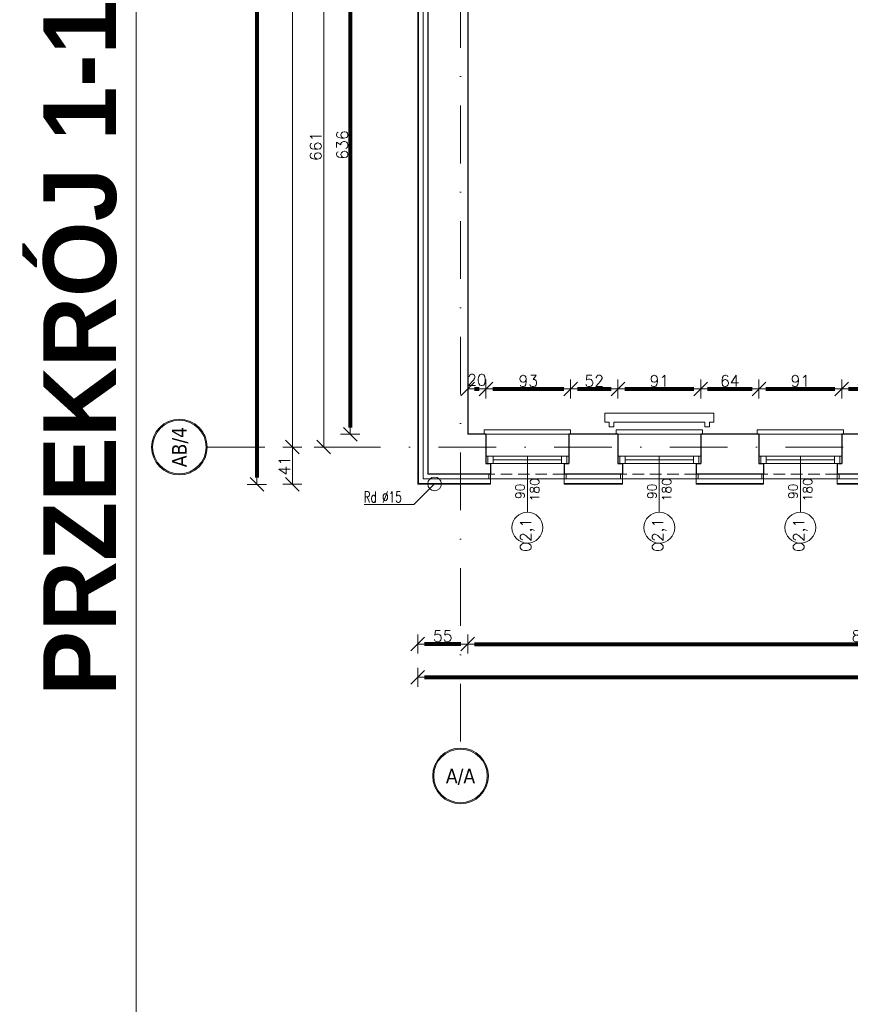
# Model space of a CAD drawing. Header units: metres. Extents: x 7408630 to 15602436, y 5561464 to 13303678.
# Tile 101 of 123: x 7410203 to 7411115, y 5565421 to 5566503. Entities that reach past the tile are written whole.
import ezdxf
from ezdxf.enums import TextEntityAlignment as Align

# ---------------------------------------------------------------- set-up
doc = ezdxf.new("R2010")
doc.units = ezdxf.units.M
doc.header["$MEASUREMENT"] = 0
doc.linetypes.add('DASHDOT', pattern=[25.4, 12.7, -6.35, 0, -6.35])
doc.linetypes.add('HIDDEN', pattern=[9.525, 6.35, -3.175])
for name, color, linetype, lineweight in [('!! 0_ Istn-okna', 6, 'Continuous', 13), ('!! 0_ Istn-sciany', 3, 'Continuous', 30), ('!! 0_ Istn-widok', 1, 'Continuous', 15), ('!! 0_ Opis', 8, 'Continuous', 13), ('!! 0_Istn-cienka', 4, 'Continuous', 9), ('!! 0_Opis_okna', 8, 'Continuous', 15), ('!! 0_Opis_pom', 9, 'Continuous', 13), ('!! 0_Osie', 1, 'DASHDOT', 13), ('!! 1_ tynk zewn  - nowy', 21, 'Continuous', 20), ('!! 1_OPIS POM NOWE', 140, 'Continuous', 5), ('!! 2_ remont Ocieplenie', 4, 'ZIGZAG', 5), ('!! wymiary osi', 250, 'Continuous', 5), ('0-osie-liniA', 14, 'DASHDOT', 5), ('0-osie-tx', 66, 'Continuous', 9), ('Granica', 112, 'Continuous', 80)]:
    doc.layers.add(name, color=color, linetype=linetype, lineweight=lineweight)
for name, color, linetype, lineweight, plot in [('!! 0_Istn-grzejniki', 7, 'Continuous', 0, False), ('!! 0_ramki', 66, 'Continuous', 9, False), ('Powierzchnia', 140, 'Continuous', 5, False)]:
    doc.layers.add(name, color=color, linetype=linetype, lineweight=lineweight, plot=plot)
doc.styles.add('50', font='ROMANS.shx', dxfattribs={"width": 0.8, "oblique": 10, "height": 10})
doc.styles.add('ARCHETYP', font='romans.shx', dxfattribs={"height": 15})
doc.styles.add('ARIAL', font='tahoma.ttf')
doc.styles.add('STYLE10', font='arialbd.ttf')
doc.styles.add('TAHOMA', font='tahoma.ttf')
doc.styles.add('TXT', font='simplex.shx')
doc.linetypes.add('ZIGZAG', pattern='A,0.00254,-5.08,[131,ltypeshp.shx,S=5.08,R=0,X=-5.08,Y=0],-10.16,[131,ltypeshp.shx,S=5.08,R=180,X=5.08,Y=0],-5.08', length=20.32254)
doc.dimstyles.new('DIM50', dxfattribs={"dimscale": 5, "dimtxt": 2, "dimasz": 1, "dimexe": 0, "dimexo": 0, "dimgap": 0.5, "dimtad": 1, "dimdec": 4, "dimrnd": 0.5, "dimdsep": 46, "dimtxsty": 'TXT', "dimblk": 'TICK1', "dimblk1": 'TICK1', "dimblk2": 'TICK1', "dimsah": 1, "dimcen": 0, "dimse1": 1, "dimse2": 1, "dimclrd": 1, "dimclre": 7, "dimclrt": 9, "dimadec": 0, "dimazin": 0, "dimtfac": 1, "dimtdec": 4, "dimtmove": 2, "dimatfit": 3, "dimldrblk": 'TICK1', "dimfxl": 1, "dimtolj": 1, "dimarcsym": 0})

# ---------------------------------------------------------------- blocks, each defined once
blk = doc.blocks.new('*U430')
h = blk.add_hatch(color=256)
edge = h.paths.add_edge_path()
edge.add_arc((0, 0), 30.6, 0, 360)
edge = h.paths.add_edge_path(flags=17)
edge.add_arc((0, 0), 29.4, 0, 360)
for radius in [30.6, 29.4]:
    blk.add_circle((0, 0), radius)
at = {"style": 'TAHOMA', "flags": 8}
blk.add_attdef('ANSICHTSNUMMER', text='', height=16, dxfattribs=at).set_placement((0, 0), align=Align.MIDDLE_CENTER)
blk = doc.blocks.new('TICK1')
at = {"color": 2}
blk.add_line((-1, -1), (1, 1), dxfattribs=at)
at = {"color": 0}
for p, q in [((0, 0), (-1, 0)), ((0, -1.4), (0, 1.4))]:
    blk.add_line(p, q, dxfattribs=at)
blk = doc.blocks.new('*D1008')
at = {"layer": '!! wymiary osi', "color": 1, "lineweight": -2, "transparency": 16777216}
blk.add_line((48733, -194409.6), (48733, -195655.6), dxfattribs=at)
at = {"layer": 'DEFPOINTS', "color": 0, "transparency": 16777216}
for p in [(48762, -194402.1), (48733, -195663.1), (48762, -195663.1)]:
    blk.add_point(p, dxfattribs=at)
at = {"layer": '!! wymiary osi', "color": 1, "lineweight": -2, "transparency": 16777216, "xscale": 7.5, "yscale": 7.5, "zscale": 7.5}
for p, rotation in [((48733, -194402.1), 90), ((48733, -195663.1), 270)]:
    blk.add_blockref('TICK1', p, dxfattribs=dict(at, rotation=rotation))
at = {"layer": '!! wymiary osi', "color": 9, "transparency": 16777216, "insert": (48724.2, -195032.6), "char_height": 12.5, "attachment_point": 5, "rotation": 90, "style": 'TXT'}
blk.add_mtext('\\A1;1261', dxfattribs=at)
blk = doc.blocks.new('*D1009')
at = {"layer": '!! wymiary osi', "color": 1, "lineweight": -2, "transparency": 16777216}
blk.add_line((48767.4, -195655.6), (48767.4, -195009.6), dxfattribs=at)
at = {"layer": 'DEFPOINTS', "color": 0, "transparency": 16777216}
for p in [(48767.4, -195002.1), (48799.6, -195002.1), (48799.6, -195663.1)]:
    blk.add_point(p, dxfattribs=at)
at = {"layer": '!! wymiary osi', "color": 1, "lineweight": -2, "transparency": 16777216, "xscale": 7.5, "yscale": 7.5, "zscale": 7.5}
for p, rotation in [((48767.4, -195002.1), 90), ((48767.4, -195663.1), 270)]:
    blk.add_blockref('TICK1', p, dxfattribs=dict(at, rotation=rotation))
at = {"layer": '!! wymiary osi', "color": 9, "transparency": 16777216, "insert": (48758.6, -195332.6), "char_height": 12.5, "attachment_point": 5, "rotation": 90, "style": 'TXT'}
blk.add_mtext('\\A1;661', dxfattribs=at)
blk = doc.blocks.new('*D1045')
at = {"layer": '!! wymiary osi', "color": 1, "lineweight": -2, "transparency": 16777216}
blk.add_line((48733, -195696.5), (48733, -195670.6), dxfattribs=at)
at = {"layer": 'DEFPOINTS', "color": 0, "transparency": 16777216}
for p in [(48733, -195663.1), (48917.7, -195663.1), (48917.7, -195704)]:
    blk.add_point(p, dxfattribs=at)
at = {"layer": '!! wymiary osi', "color": 1, "lineweight": -2, "transparency": 16777216, "xscale": 7.5, "yscale": 7.5, "zscale": 7.5}
for p, rotation in [((48733, -195663.1), 90), ((48733, -195704), 270)]:
    blk.add_blockref('TICK1', p, dxfattribs=dict(at, rotation=rotation))
at = {"layer": '!! wymiary osi', "color": 9, "transparency": 16777216, "insert": (48724.2, -195683.6), "char_height": 12.5, "attachment_point": 5, "rotation": 90, "style": 'TXT'}
blk.add_mtext('\\A1;41', dxfattribs=at)
blk = doc.blocks.new('1_ok-opis')
blk.add_line((0, 111.6), (0, 50))
blk.add_circle((0, 128.6), 17)
at = {"style": '50', "oblique": 10, "width": 0.8}
for tag, rotation, p in [('NR', 90, (0, 128.6)), ('NR', 270, (0, 128.6)), ('SZEROKOŚĆ', 90, (-8, 78.3)), ('WYSOKOŚĆ', 270, (-8, 78.3)), ('WYSOKOŚĆ', 90, (8, 78.3)), ('SZEROKOŚĆ', 270, (8, 78.3))]:
    blk.add_attdef(tag, text='', height=10, rotation=rotation, dxfattribs=at).set_placement(p, align=Align.MIDDLE)
blk = doc.blocks.new('*D442')
at = {"layer": '!! wymiary osi', "color": 1, "lineweight": -2, "transparency": 16777216}
blk.add_line((71137.6, -194304.1), (71137.6, -195635.1), dxfattribs=at)
at = {"layer": 'DEFPOINTS', "color": 0, "transparency": 16777216}
for p in [(71314.4, -194296.6), (71137.6, -195642.6), (71314.4, -195642.6)]:
    blk.add_point(p, dxfattribs=at)
at = {"layer": '!! wymiary osi', "color": 1, "lineweight": -2, "transparency": 16777216, "xscale": 7.5, "yscale": 7.5, "zscale": 7.5}
for p, rotation in [((71137.6, -194296.6), 90), ((71137.6, -195642.6), 270)]:
    blk.add_blockref('TICK1', p, dxfattribs=dict(at, rotation=rotation))
at = {"layer": '!! wymiary osi', "color": 9, "transparency": 16777216, "insert": (71128.9, -194969.6), "char_height": 12.5, "attachment_point": 5, "rotation": 90, "style": 'TXT'}
blk.add_mtext('\\A1;1346', dxfattribs=at)
blk = doc.blocks.new('*D445')
at = {"layer": '!! wymiary osi', "color": 1, "lineweight": -2, "transparency": 16777216}
blk.add_line((71240.2, -194959.1), (71240.2, -195580.1), dxfattribs=at)
at = {"layer": 'DEFPOINTS', "color": 0, "transparency": 16777216}
for p in [(71212.4, -194951.6), (71212.4, -195587.6), (71240.2, -195587.6)]:
    blk.add_point(p, dxfattribs=at)
at = {"layer": '!! wymiary osi', "color": 1, "lineweight": -2, "transparency": 16777216, "xscale": 7.5, "yscale": 7.5, "zscale": 7.5}
for p, rotation in [((71240.2, -194951.6), 90), ((71240.2, -195587.6), 270)]:
    blk.add_blockref('TICK1', p, dxfattribs=dict(at, rotation=rotation))
at = {"layer": '!! wymiary osi', "color": 9, "transparency": 16777216, "insert": (71231.5, -195269.6), "char_height": 12.5, "attachment_point": 5, "rotation": 90, "style": 'TXT'}
blk.add_mtext('\\A1;636', dxfattribs=at)
blk = doc.blocks.new('*D446')
at = {"layer": '!! wymiary osi', "color": 1, "lineweight": -2, "transparency": 16777216}
blk.add_line((71376.9, -195818.2), (72237.9, -195818.2), dxfattribs=at)
at = {"layer": 'DEFPOINTS', "color": 0, "transparency": 16777216}
for p in [(72245.4, -195818.2), (71369.4, -195854.7), (72245.4, -195854.7)]:
    blk.add_point(p, dxfattribs=at)
at = {"layer": '!! wymiary osi', "color": 1, "lineweight": -2, "transparency": 16777216, "xscale": 7.5, "yscale": 7.5, "zscale": 7.5, "rotation": 180}
blk.add_blockref('TICK1', (71369.4, -195818.2), dxfattribs=at)
at = {"layer": '!! wymiary osi', "color": 1, "lineweight": -2, "transparency": 16777216, "xscale": 7.5, "yscale": 7.5, "zscale": 7.5}
blk.add_blockref('TICK1', (72245.4, -195818.2), dxfattribs=at)
at = {"layer": '!! wymiary osi', "color": 9, "transparency": 16777216, "insert": (71807.4, -195809.4), "char_height": 12.5, "attachment_point": 5, "style": 'TXT'}
blk.add_mtext('\\A1;876', dxfattribs=at)
blk = doc.blocks.new('*D456')
at = {"layer": '!! wymiary osi', "color": 1, "lineweight": -2, "transparency": 16777216}
blk.add_line((71376.9, -195537.8), (71381.9, -195537.8), dxfattribs=at)
at = {"layer": 'DEFPOINTS', "color": 0, "transparency": 16777216}
for p in [(71389.4, -195537.8), (71369.4, -195587.6), (71389.4, -195587.6)]:
    blk.add_point(p, dxfattribs=at)
at = {"layer": '!! wymiary osi', "color": 1, "lineweight": -2, "transparency": 16777216, "xscale": 7.5, "yscale": 7.5, "zscale": 7.5, "rotation": 180}
blk.add_blockref('TICK1', (71369.4, -195537.8), dxfattribs=at)
at = {"layer": '!! wymiary osi', "color": 1, "lineweight": -2, "transparency": 16777216, "xscale": 7.5, "yscale": 7.5, "zscale": 7.5}
blk.add_blockref('TICK1', (71389.4, -195537.8), dxfattribs=at)
at = {"layer": '!! wymiary osi', "color": 9, "transparency": 16777216, "insert": (71379.4, -195527.8), "char_height": 12.5, "attachment_point": 5, "style": 'TXT'}
blk.add_mtext('\\A1;20', dxfattribs=at)
blk = doc.blocks.new('*D457')
at = {"layer": '!! wymiary osi', "color": 1, "lineweight": -2, "transparency": 16777216}
blk.add_line((71396.9, -195537.8), (71474.9, -195537.8), dxfattribs=at)
at = {"layer": 'DEFPOINTS', "color": 0, "transparency": 16777216}
for p in [(71482.4, -195537.8), (71389.4, -195587.6), (71482.4, -195587.6)]:
    blk.add_point(p, dxfattribs=at)
at = {"layer": '!! wymiary osi', "color": 1, "lineweight": -2, "transparency": 16777216, "xscale": 7.5, "yscale": 7.5, "zscale": 7.5, "rotation": 180}
blk.add_blockref('TICK1', (71389.4, -195537.8), dxfattribs=at)
at = {"layer": '!! wymiary osi', "color": 1, "lineweight": -2, "transparency": 16777216, "xscale": 7.5, "yscale": 7.5, "zscale": 7.5}
blk.add_blockref('TICK1', (71482.4, -195537.8), dxfattribs=at)
at = {"layer": '!! wymiary osi', "color": 9, "transparency": 16777216, "insert": (71435.9, -195529), "char_height": 12.5, "attachment_point": 5, "style": 'TXT'}
blk.add_mtext('\\A1;93', dxfattribs=at)
blk = doc.blocks.new('*D458')
at = {"layer": '!! wymiary osi', "color": 1, "lineweight": -2, "transparency": 16777216}
blk.add_line((71489.9, -195537.8), (71526.9, -195537.8), dxfattribs=at)
at = {"layer": 'DEFPOINTS', "color": 0, "transparency": 16777216}
for p in [(71534.4, -195537.8), (71482.4, -195587.6), (71534.4, -195587.6)]:
    blk.add_point(p, dxfattribs=at)
at = {"layer": '!! wymiary osi', "color": 1, "lineweight": -2, "transparency": 16777216, "xscale": 7.5, "yscale": 7.5, "zscale": 7.5, "rotation": 180}
blk.add_blockref('TICK1', (71482.4, -195537.8), dxfattribs=at)
at = {"layer": '!! wymiary osi', "color": 1, "lineweight": -2, "transparency": 16777216, "xscale": 7.5, "yscale": 7.5, "zscale": 7.5}
blk.add_blockref('TICK1', (71534.4, -195537.8), dxfattribs=at)
at = {"layer": '!! wymiary osi', "color": 9, "transparency": 16777216, "insert": (71508.4, -195529), "char_height": 12.5, "attachment_point": 5, "style": 'TXT'}
blk.add_mtext('\\A1;52', dxfattribs=at)
blk = doc.blocks.new('*D459')
at = {"layer": '!! wymiary osi', "color": 1, "lineweight": -2, "transparency": 16777216}
blk.add_line((71541.9, -195537.8), (71617.9, -195537.8), dxfattribs=at)
at = {"layer": 'DEFPOINTS', "color": 0, "transparency": 16777216}
for p in [(71625.4, -195537.8), (71534.4, -195587.6), (71625.4, -195587.6)]:
    blk.add_point(p, dxfattribs=at)
at = {"layer": '!! wymiary osi', "color": 1, "lineweight": -2, "transparency": 16777216, "xscale": 7.5, "yscale": 7.5, "zscale": 7.5, "rotation": 180}
blk.add_blockref('TICK1', (71534.4, -195537.8), dxfattribs=at)
at = {"layer": '!! wymiary osi', "color": 1, "lineweight": -2, "transparency": 16777216, "xscale": 7.5, "yscale": 7.5, "zscale": 7.5}
blk.add_blockref('TICK1', (71625.4, -195537.8), dxfattribs=at)
at = {"layer": '!! wymiary osi', "color": 9, "transparency": 16777216, "insert": (71579.9, -195529), "char_height": 12.5, "attachment_point": 5, "style": 'TXT'}
blk.add_mtext('\\A1;91', dxfattribs=at)
blk = doc.blocks.new('*D460')
at = {"layer": '!! wymiary osi', "color": 1, "lineweight": -2, "transparency": 16777216}
blk.add_line((71632.9, -195537.8), (71681.9, -195537.8), dxfattribs=at)
at = {"layer": 'DEFPOINTS', "color": 0, "transparency": 16777216}
for p in [(71689.4, -195537.8), (71625.4, -195587.6), (71689.4, -195587.6)]:
    blk.add_point(p, dxfattribs=at)
at = {"layer": '!! wymiary osi', "color": 1, "lineweight": -2, "transparency": 16777216, "xscale": 7.5, "yscale": 7.5, "zscale": 7.5, "rotation": 180}
blk.add_blockref('TICK1', (71625.4, -195537.8), dxfattribs=at)
at = {"layer": '!! wymiary osi', "color": 1, "lineweight": -2, "transparency": 16777216, "xscale": 7.5, "yscale": 7.5, "zscale": 7.5}
blk.add_blockref('TICK1', (71689.4, -195537.8), dxfattribs=at)
at = {"layer": '!! wymiary osi', "color": 9, "transparency": 16777216, "insert": (71657.4, -195529), "char_height": 12.5, "attachment_point": 5, "style": 'TXT'}
blk.add_mtext('\\A1;64', dxfattribs=at)
blk = doc.blocks.new('*D461')
at = {"layer": '!! wymiary osi', "color": 1, "lineweight": -2, "transparency": 16777216}
blk.add_line((71696.9, -195537.8), (71772.9, -195537.8), dxfattribs=at)
at = {"layer": 'DEFPOINTS', "color": 0, "transparency": 16777216}
for p in [(71780.4, -195537.8), (71689.4, -195587.6), (71780.4, -195587.6)]:
    blk.add_point(p, dxfattribs=at)
at = {"layer": '!! wymiary osi', "color": 1, "lineweight": -2, "transparency": 16777216, "xscale": 7.5, "yscale": 7.5, "zscale": 7.5, "rotation": 180}
blk.add_blockref('TICK1', (71689.4, -195537.8), dxfattribs=at)
at = {"layer": '!! wymiary osi', "color": 1, "lineweight": -2, "transparency": 16777216, "xscale": 7.5, "yscale": 7.5, "zscale": 7.5}
blk.add_blockref('TICK1', (71780.4, -195537.8), dxfattribs=at)
at = {"layer": '!! wymiary osi', "color": 9, "transparency": 16777216, "insert": (71734.9, -195529), "char_height": 12.5, "attachment_point": 5, "style": 'TXT'}
blk.add_mtext('\\A1;91', dxfattribs=at)
blk = doc.blocks.new('*D462')
at = {"layer": '!! wymiary osi', "color": 1, "lineweight": -2, "transparency": 16777216}
blk.add_line((71787.9, -195537.8), (71826.9, -195537.8), dxfattribs=at)
at = {"layer": 'DEFPOINTS', "color": 0, "transparency": 16777216}
for p in [(71834.4, -195537.8), (71780.4, -195587.6), (71834.4, -195587.6)]:
    blk.add_point(p, dxfattribs=at)
at = {"layer": '!! wymiary osi', "color": 1, "lineweight": -2, "transparency": 16777216, "xscale": 7.5, "yscale": 7.5, "zscale": 7.5, "rotation": 180}
blk.add_blockref('TICK1', (71780.4, -195537.8), dxfattribs=at)
at = {"layer": '!! wymiary osi', "color": 1, "lineweight": -2, "transparency": 16777216, "xscale": 7.5, "yscale": 7.5, "zscale": 7.5}
blk.add_blockref('TICK1', (71834.4, -195537.8), dxfattribs=at)
at = {"layer": '!! wymiary osi', "color": 9, "transparency": 16777216, "insert": (71807.4, -195529), "char_height": 12.5, "attachment_point": 5, "style": 'TXT'}
blk.add_mtext('\\A1;54', dxfattribs=at)
blk = doc.blocks.new('*D479')
at = {"layer": '!! wymiary osi', "color": 1, "lineweight": -2, "transparency": 16777216}
blk.add_line((71321.9, -195854.7), (74381.9, -195854.7), dxfattribs=at)
at = {"layer": 'DEFPOINTS', "color": 0, "transparency": 16777216}
for p in [(71314.4, -195642.6), (74389.4, -195642.6), (74389.4, -195854.7)]:
    blk.add_point(p, dxfattribs=at)
at = {"layer": '!! wymiary osi', "color": 1, "lineweight": -2, "transparency": 16777216, "xscale": 7.5, "yscale": 7.5, "zscale": 7.5, "rotation": 180}
blk.add_blockref('TICK1', (71314.4, -195854.7), dxfattribs=at)
at = {"layer": '!! wymiary osi', "color": 1, "lineweight": -2, "transparency": 16777216, "xscale": 7.5, "yscale": 7.5, "zscale": 7.5}
blk.add_blockref('TICK1', (74389.4, -195854.7), dxfattribs=at)
at = {"layer": '!! wymiary osi', "color": 9, "transparency": 16777216, "insert": (72851.9, -195846), "char_height": 12.5, "attachment_point": 5, "style": 'TXT'}
blk.add_mtext('\\A1;3075', dxfattribs=at)
blk = doc.blocks.new('*D480')
at = {"layer": '!! wymiary osi', "color": 1, "lineweight": -2, "transparency": 16777216}
blk.add_line((71361.9, -195818.2), (71321.9, -195818.2), dxfattribs=at)
at = {"layer": 'DEFPOINTS', "color": 0, "transparency": 16777216}
for p in [(71314.4, -195587.6), (71369.4, -195587.6), (71314.4, -195818.2)]:
    blk.add_point(p, dxfattribs=at)
at = {"layer": '!! wymiary osi', "color": 1, "lineweight": -2, "transparency": 16777216, "xscale": 7.5, "yscale": 7.5, "zscale": 7.5, "rotation": 180}
blk.add_blockref('TICK1', (71314.4, -195818.2), dxfattribs=at)
at = {"layer": '!! wymiary osi', "color": 1, "lineweight": -2, "transparency": 16777216, "xscale": 7.5, "yscale": 7.5, "zscale": 7.5}
blk.add_blockref('TICK1', (71369.4, -195818.2), dxfattribs=at)
at = {"layer": '!! wymiary osi', "color": 9, "transparency": 16777216, "insert": (71341.9, -195809.4), "char_height": 12.5, "attachment_point": 5, "style": 'TXT'}
blk.add_mtext('\\A1;55', dxfattribs=at)
blk = doc.blocks.new('BLOK OSI')
at = {"layer": '0-osie-liniA', "ltscale": 5}
for points in [[(48917.71142, -193635.47368), (48917.71142, -195993.9543)], [(48639.33021, -195663.0883), (55424.2848, -195663.0883)]]:
    blk.add_lwpolyline(points, dxfattribs=at)
at = {"layer": '0-osie-tx'}
ref = blk.add_blockref('*U430', (48608.73021, -195663.0883), dxfattribs=dict(at, rotation=270))
ref.add_attrib('ANSICHTSNUMMER', 'AB/4', dxfattribs={"layer": '0', "height": 16, "rotation": 90, "style": 'TAHOMA', "flags": 8}).set_placement((48608.73021, -195663.0883), align=Align.MIDDLE_CENTER)
ref = blk.add_blockref('*U430', (48917.71142, -196024.5543), dxfattribs=dict(at, rotation=180))
ref.add_attrib('ANSICHTSNUMMER', 'A/A', dxfattribs={"layer": '0', "height": 16, "style": 'TAHOMA', "flags": 8}).set_placement((48917.71142, -196024.5543), align=Align.MIDDLE_CENTER)
at = {"layer": '!! wymiary osi'}
for base, p1, p2, picture, middle in [((48732.97828, -195663.0883), (48761.95606, -194402.0883), (48761.95606, -195663.0883), '*D1008', (48724.22828, -195032.5883)), ((48767.36541, -195002.0883), (48799.55338, -195663.0883), (48799.55338, -195002.0883), '*D1009', (48758.61541, -195332.5883)), ((48732.97828, -195663.0883), (48917.71142, -195704.04847), (48917.71142, -195663.0883), '*D1045', (48724.22828, -195683.56839))]:
    dim = blk.add_linear_dim(base=base, p1=p1, p2=p2, angle=90, dimstyle='DIM50', dxfattribs=at)
    dim.commit()
    dim.dimension.update_dxf_attribs({"geometry": picture, "text_midpoint": middle})
blk = doc.blocks.new('A$C9c944097')
at = {"layer": '!! 0_ Istn-okna'}
for points in [[(12.5, -1233.47213), (103.5, -1233.47213)], [(157.5, -1233.47213), (248.5, -1233.47213)], [(312.5, -1233.47213), (403.5, -1233.47213)], [(12.5, -1241.47213), (103.5, -1241.47213)], [(20.5, -1237.47213), (95.5, -1237.47213)], [(157.5, -1241.47213), (248.5, -1241.47213)], [(165.5, -1237.47213), (240.5, -1237.47213)], [(312.5, -1241.47213), (403.5, -1241.47213)], [(320.5, -1237.47213), (395.5, -1237.47213)]]:
    blk.add_lwpolyline(points, dxfattribs=at)
for points in [[(14.5, -1241.47213), (20.5, -1241.47213), (20.5, -1233.47213), (14.5, -1233.47213)], [(95.5, -1241.47213), (101.5, -1241.47213), (101.5, -1233.47213), (95.5, -1233.47213)], [(159.5, -1241.47213), (165.5, -1241.47213), (165.5, -1233.47213), (159.5, -1233.47213)], [(240.5, -1241.47213), (246.5, -1241.47213), (246.5, -1233.47213), (240.5, -1233.47213)], [(314.5, -1241.47213), (320.5, -1241.47213), (320.5, -1233.47213), (314.5, -1233.47213)], [(395.5, -1241.47213), (401.5, -1241.47213), (401.5, -1233.47213), (395.5, -1233.47213)]]:
    blk.add_lwpolyline(points, close=True, dxfattribs=at)
at = {"layer": '!! 0_ Istn-sciany'}
for p, q in [((-51.5, 70.52787), (-51.5, -1253.47213)), ((-7.5, -573.47213), (-7.5, -1209.47213))]:
    blk.add_line(p, q, dxfattribs=at)
for points in [[(12.5, -1209.47213), (-7.5, -1209.47213)], [(12.5, -1209.47213), (12.5, -1241.47213)], [(157.5, -1209.47213), (103.5, -1209.47213)], [(103.5, -1209.47213), (103.5, -1241.47213)], [(157.5, -1209.47213), (157.5, -1241.47213)], [(312.5, -1209.47213), (248.5, -1209.47213)], [(248.5, -1209.47213), (248.5, -1241.47213)], [(312.5, -1209.47213), (312.5, -1241.47213)], [(457.5, -1209.47213), (403.5, -1209.47213)], [(403.5, -1209.47213), (403.5, -1241.47213)], [(12.5, -1241.47213), (17.5, -1241.47213)], [(17.5, -1241.47213), (17.5, -1253.47213)], [(98.5, -1241.47213), (103.5, -1241.47213)], [(98.5, -1241.47213), (98.5, -1253.47213)], [(157.5, -1241.47213), (162.5, -1241.47213)], [(162.5, -1241.47213), (162.5, -1253.47213)], [(243.5, -1241.47213), (248.5, -1241.47213)], [(243.5, -1241.47213), (243.5, -1253.47213)], [(312.5, -1241.47213), (317.5, -1241.47213)], [(317.5, -1241.47213), (317.5, -1253.47213)], [(398.5, -1241.47213), (403.5, -1241.47213)], [(398.5, -1241.47213), (398.5, -1253.47213)], [(17.5, -1253.47213), (-51.5, -1253.47213)], [(162.5, -1253.47213), (98.5, -1253.47213)], [(317.5, -1253.47213), (243.5, -1253.47213)], [(462.5, -1253.47213), (398.5, -1253.47213)]]:
    blk.add_lwpolyline(points, dxfattribs=at)
at = {"layer": '!! 0_ Istn-widok'}
for points in [[(10.5, -1204.47213), (105.5, -1204.47213)], [(10.5, -1209.47213), (10.5, -1204.47213)], [(105.5, -1209.47213), (105.5, -1204.47213)], [(155.5, -1204.47213), (250.5, -1204.47213)], [(155.5, -1209.47213), (155.5, -1204.47213)], [(250.5, -1209.47213), (250.5, -1204.47213)], [(310.5, -1204.47213), (405.5, -1204.47213)], [(310.5, -1209.47213), (310.5, -1204.47213)], [(405.5, -1209.47213), (405.5, -1204.47213)], [(15.5, -1253.47213), (15.5, -1258.47213)], [(100.5, -1253.47213), (100.5, -1258.47213)], [(160.5, -1253.47213), (160.5, -1258.47213)], [(245.5, -1253.47213), (245.5, -1258.47213)], [(315.5, -1253.47213), (315.5, -1258.47213)], [(400.5, -1253.47213), (400.5, -1258.47213)], [(100.5, -1258.47213), (15.5, -1258.47213)], [(245.5, -1258.47213), (160.5, -1258.47213)], [(400.5, -1258.47213), (315.5, -1258.47213)]]:
    blk.add_lwpolyline(points, dxfattribs=at)
blk.add_circle((-44, -1263.97213), 7.5, dxfattribs=at)
at = {"layer": '!! 0_ Opis'}
for points in [[(-66.6372, -1286.60933), (-44, -1263.97213)], [(-66.6372, -1286.60933), (-121.52253, -1286.60933)]]:
    blk.add_lwpolyline(points, dxfattribs=at)
at = {"layer": '!! 0_Istn-cienka', "linetype": 'HIDDEN', "ltscale": 2}
for points in [[(12.5, -1209.47213), (103.5, -1209.47213)], [(157.5, -1209.47213), (248.5, -1209.47213)], [(312.5, -1209.47213), (403.5, -1209.47213)], [(98.5, -1253.47213), (17.5, -1253.47213)], [(243.5, -1253.47213), (162.5, -1253.47213)], [(398.5, -1253.47213), (317.5, -1253.47213)]]:
    blk.add_lwpolyline(points, dxfattribs=at)
at = {"layer": '!! 0_Istn-grzejniki'}
blk.add_lwpolyline([(148, -1201.22213), (148, -1196.22213), (143, -1196.22213), (143, -1186.22213), (263, -1186.22213), (263, -1196.22213), (258, -1196.22213), (258, -1201.22213), (253, -1201.22213), (253, -1196.22213), (153, -1196.22213), (153, -1201.22213)], close=True, dxfattribs=at)
at = {"layer": '!! 0_ramki'}
blk.add_lwpolyline([(-371.78226, 1095.53977), (3828.21774, 1095.53977), (3828.21774, -1874.46023), (-371.78226, -1874.46023)], close=True, dxfattribs=at)
at = {"layer": '!! 1_ tynk zewn  - nowy'}
for points in [[(17.5, -1264.47213), (-62.5, -1264.47213), (-62.5, 81.52787), (17.5, 81.52787)], [(17.5, -1263.47213), (-61.5, -1263.47213), (-61.5, 80.52787), (17.5, 80.52787)], [(17.5, -1253.47213), (17.5, -1264.47213)], [(98.5, -1253.47213), (98.5, -1264.47213)], [(162.5, -1253.47213), (162.5, -1264.47213)], [(243.5, -1253.47213), (243.5, -1264.47213)], [(317.5, -1253.47213), (317.5, -1264.47213)], [(398.5, -1253.47213), (398.5, -1264.47213)], [(162.5, -1263.47213), (98.5, -1263.47213)], [(162.5, -1264.47213), (98.5, -1264.47213)], [(317.5, -1263.47213), (243.5, -1263.47213)], [(317.5, -1264.47213), (243.5, -1264.47213)], [(462.5, -1263.47213), (398.5, -1263.47213)], [(462.5, -1264.47213), (398.5, -1264.47213)]]:
    blk.add_lwpolyline(points, dxfattribs=at)
at = {"layer": '!! 2_ remont Ocieplenie', "linetype": 'ZIGZAG', "ltscale": 0.75}
for points in [[(17.5, -1258.47213), (-56.5, -1258.47213), (-56.5, 75.52787), (17.5, 75.52787)], [(162.5, -1258.47213), (98.5, -1258.47213)], [(317.5, -1258.47213), (243.5, -1258.47213)], [(462.5, -1258.47213), (398.5, -1258.47213)]]:
    blk.add_lwpolyline(points, dxfattribs=at)
at = {"layer": 'Powierzchnia'}
blk.add_lwpolyline([(-7.5, -573.47213), (868.5, -573.47213), (868.5, -1209.47213), (-7.5, -1209.47213)], close=True, dxfattribs=at)
at = {"layer": '!! 0_Opis_okna'}
ref = blk.add_blockref('1_ok-opis', (58, -1183.47213), dxfattribs=dict(at, rotation=180))
ref.add_attrib('SZEROKOŚĆ', '90', dxfattribs={"layer": '0', "height": 10, "rotation": 90, "style": 'ARCHETYP'}).set_placement((50, -1272.19254), align=Align.MIDDLE)
ref.add_attrib('WYSOKOŚĆ', '180', dxfattribs={"layer": '0', "height": 10, "rotation": 90, "style": 'ARCHETYP'}).set_placement((66, -1270.41908), align=Align.MIDDLE)
ref.add_attrib('NR', 'O2,1', dxfattribs={"layer": '0', "height": 12, "rotation": 90, "style": 'ARCHETYP'}).set_placement((58, -1320.37357), align=Align.MIDDLE)
ref = blk.add_blockref('1_ok-opis', (203, -1183.47213), dxfattribs=dict(at, rotation=180))
ref.add_attrib('SZEROKOŚĆ', '90', dxfattribs={"layer": '0', "height": 10, "rotation": 90, "style": 'ARCHETYP'}).set_placement((195, -1272.19254), align=Align.MIDDLE)
ref.add_attrib('WYSOKOŚĆ', '180', dxfattribs={"layer": '0', "height": 10, "rotation": 90, "style": 'ARCHETYP'}).set_placement((211, -1270.41908), align=Align.MIDDLE)
ref.add_attrib('NR', 'O2,1', dxfattribs={"layer": '0', "height": 12, "rotation": 90, "style": 'ARCHETYP'}).set_placement((203, -1320.37357), align=Align.MIDDLE)
ref = blk.add_blockref('1_ok-opis', (358, -1183.47213), dxfattribs=dict(at, rotation=180))
ref.add_attrib('SZEROKOŚĆ', '90', dxfattribs={"layer": '0', "height": 10, "rotation": 90, "style": 'ARCHETYP'}).set_placement((350, -1272.19254), align=Align.MIDDLE)
ref.add_attrib('WYSOKOŚĆ', '180', dxfattribs={"layer": '0', "height": 10, "rotation": 90, "style": 'ARCHETYP'}).set_placement((366, -1270.41908), align=Align.MIDDLE)
ref.add_attrib('NR', 'O2,1', dxfattribs={"layer": '0', "height": 12, "rotation": 90, "style": 'ARCHETYP'}).set_placement((358, -1320.37357), align=Align.MIDDLE)
at = {"layer": '!! 0_Osie'}
blk.add_blockref('BLOK OSI', (-48933.21142, 194439.57635), dxfattribs=at)
at = {"layer": '!! 0_ Opis', "style": 'ARCHETYP', "width": 0.7}
blk.add_text('Rd %%C15', height=12, rotation=359.99999996, dxfattribs=at).set_placement((-121.88285, -1284.43593))
at = {"layer": '!! 0_ Opis', "insert": (-474.08705, -1497.24382), "char_height": 80, "attachment_point": 1, "rotation": 90, "style": 'STYLE10'}
blk.add_mtext_dynamic_manual_height_columns('PRZEKRÓJ 1-1', width=873.3478581, gutter_width=75, heights=[0], dxfattribs=at)
at = {"layer": '!! 0_Opis_pom', "ltscale": 0.7, "style": 'ARIAL'}
for tag, p in [('B2,14', (2497.12282, -23.97252)), ('B2,12', (1965.56932, -35.77631)), ('B2,11', (1692.08817, -60.77765)), ('B2,16', (3818.15438, -63.71828)), ('B2,19.1', (5324.74708, -87.92078)), ('B2,17', (4129.82322, -93.25972)), ('B2,10', (1351.71035, -111.25665)), ('B2,15', (3189.46558, -109.69496)), ('B2,13', (2272.99389, -121.89624)), ('A2,5', (1075.52681, -127.78965)), ('B2,18', (4545.51277, -234.12017)), ('B2,19', (5775.76711, -239.42159)), ('A2,4', (318.83322, -329.3265)), ('A2.1', (994.53557, -353.44633)), ('B2.7', (3171.3557, -458.01164)), ('A2.2', (994.53557, -692.67095)), ('B2.2', (3599.26223, -690.3637)), ('B2,21', (4593.23787, -912.69388)), ('A2.3', (455.44717, -940.66614)), ('B2,9', (1798.58924, -939.09545)), ('B2,4', (3116.67143, -940.65712)), ('B2,3', (3297.35823, -941.16418)), ('B2,8', (2517.28573, -960.07338)), ('B2,20', (5834.09772, -965.70749)), ('B2.1', (3927.81794, -970.24709)), ('B2,5', (3309.56672, -1129.12418)), ('B2,6', (3122.36837, -1171.43557)), ('C2,2', (3435.86614, -1487.77973)), ('C2,1', (3957.73656, -2408.10352)), ('C2,3', (3457.72791, -2555.15039)), ('D1,1', (2554.19917, -3205.91504)), ('C2,4', (3866.78124, -3285.77383)), ('D1,4', (1780.27581, -3366.18103)), ('D1,6', (1380.86316, -3373.10994)), ('D1,3', (2098.36626, -3546.18257)), ('C2,5', (3178.15957, -3610.67242)), ('D1,5', (1914.6928, -3621.18339)), ('D1,2', (2201.15492, -3794.18451)), ('D1,7', (477.95048, -4408.76849)), ('D1,8', (338.43039, -4834.32895))]:
    blk.add_attdef(tag, text='', height=11.968, dxfattribs=at).set_placement(p, align=Align.MIDDLE_CENTER)
at = {"layer": '!! 1_OPIS POM NOWE', "style": 'ARIAL'}
for tag, p in [('C2.5B', (3593.7377, -3168.5911)), ('C2,5C', (3526.78796, -3281.02046)), ('C2.4', (3997.15534, -3347.99835)), ('E2,2', (2945.33506, -3413.31629)), ('C2,5A', (3566.4961, -3615.37865)), ('E2.9', (3984.52714, -3783.77287)), ('E2.7', (4645.53364, -3784.14655)), ('D1,2', (2903.25587, -3794.18451)), ('E2.2', (3405.83089, -4049.74196)), ('E2.8', (4380.36687, -4058.97571)), ('E2.6', (5154.87983, -4066.29138)), ('E2.1', (4427.07303, -4318.94156)), ('E2,3', (3401.59976, -4465.83792)), ('E2.4', (3758.95342, -4705.0924)), ('E2.5', (5238.11734, -4786.79525))]:
    blk.add_attdef(tag, text='', height=11.968, dxfattribs=at).set_placement(p, align=Align.MIDDLE_CENTER)
at = {"layer": '!! wymiary osi'}
for base, p1, p2, picture, middle in [((-239.28936, -1264.47213), (-62.5, 81.52787), (-62.5, -1264.47213), '*D442', (-248.03936, -591.47213)), ((-136.72265, -1209.47213), (-164.50968, -573.47213), (-164.50968, -1209.47213), '*D445', (-145.47265, -891.47213))]:
    dim = blk.add_linear_dim(base=base, p1=p1, p2=p2, angle=90, dimstyle='DIM50', dxfattribs=at)
    dim.commit()
    dim.dimension.update_dxf_attribs({"geometry": picture, "text_midpoint": middle, "insert": (-71376.92327, 194378.11618)})
for base, p1, p2, picture, middle in [((12.5, -1159.68315), (-7.5, -1209.47213), (12.5, -1209.47213), '*D456', (2.5, -1149.68315)), ((105.5, -1159.68315), (12.5, -1209.47213), (105.5, -1209.47213), '*D457', (59, -1150.93315)), ((157.5, -1159.68315), (105.5, -1209.47213), (157.5, -1209.47213), '*D458', (131.5, -1150.93315)), ((248.5, -1159.68315), (157.5, -1209.47213), (248.5, -1209.47213), '*D459', (203, -1150.93315)), ((312.5, -1159.68315), (248.5, -1209.47213), (312.5, -1209.47213), '*D460', (280.5, -1150.93315)), ((403.5, -1159.68315), (312.5, -1209.47213), (403.5, -1209.47213), '*D461', (358, -1150.93315)), ((457.5, -1159.68315), (403.5, -1209.47213), (457.5, -1209.47213), '*D462', (430.5, -1150.93315)), ((-62.5, -1440.05453), (-7.5, -1209.47213), (-62.5, -1209.47213), '*D480', (-35, -1431.30453)), ((3012.5, -1476.621), (-62.5, -1264.47213), (3012.5, -1264.47213), '*D479', (1475, -1467.871)), ((868.5, -1440.05453), (-7.5, -1476.621), (868.5, -1476.621), '*D446', (430.5, -1431.30453))]:
    dim = blk.add_linear_dim(base=base, p1=p1, p2=p2, dimstyle='DIM50', dxfattribs=at)
    dim.commit()
    dim.dimension.update_dxf_attribs({"geometry": picture, "text_midpoint": middle, "insert": (-71376.92327, 194378.11618)})

msp = doc.modelspace()

# ---------------------------------------------------------------- block references
at = {"layer": 'Granica'}
msp.add_blockref('A$C9c944097', (7410702.59401, 5567256.9858), dxfattribs=at)

doc.saveas('drawing.dxf')
